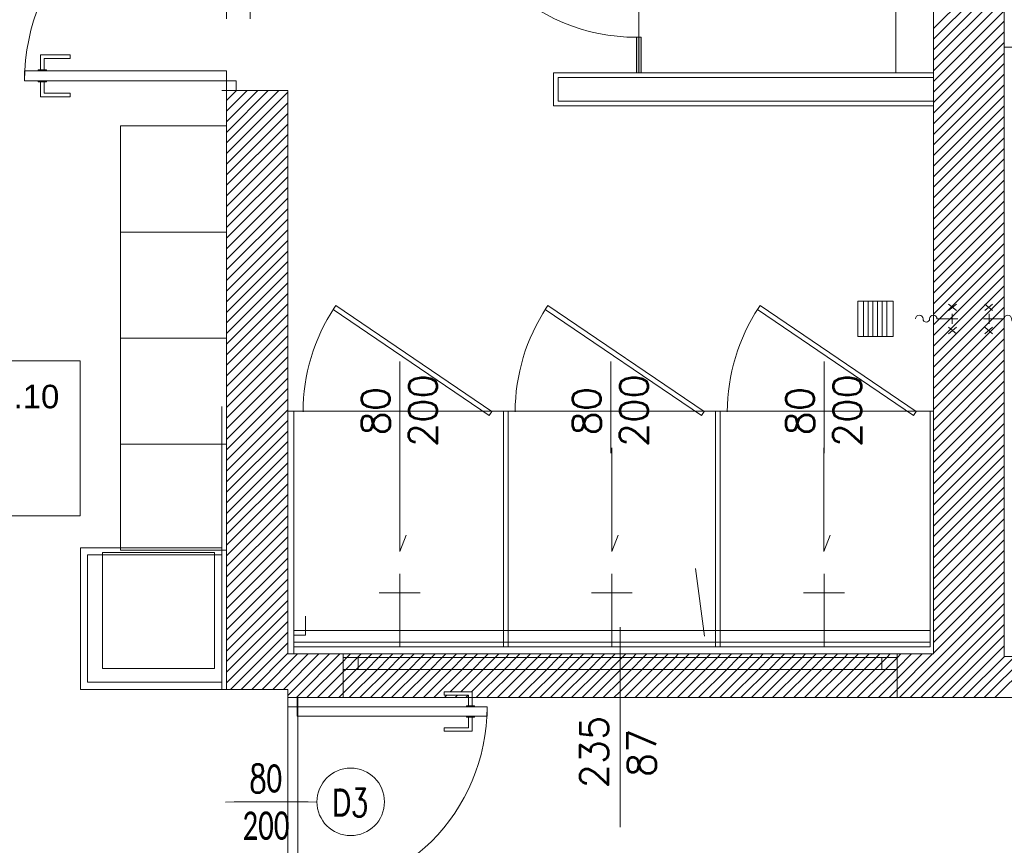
# Model space of a CAD drawing. Header units: millimetres. Extents: x -20020 to 55682, y 3351 to 17623.
# Tile 16 of 49: x -4335 to -3917, y 11471 to 11822. Entities that reach past the tile are written whole.
import ezdxf
from ezdxf.lldxf.tags import DXFTag

# ---------------------------------------------------------------- set-up
doc = ezdxf.new("R2010")
doc.units = ezdxf.units.MM
doc.linetypes.add('ACAD_ISO03W100', pattern=[30, 12, -18])
doc.linetypes.add('HIDDEN', pattern=[9.525, 6.35, -3.175])
doc.layers.get('0').update_dxf_attribs({"color": 252, "lineweight": 9})
for name, color, linetype, lineweight in [('ARANŻACJA', 252, 'Continuous', 9), ('ETYKIETY POMIESZCZEŃ', 252, 'Continuous', 9), ('IS_Grafika', 252, 'SOLID', 9), ('nowe', 252, 'Continuous', 9), ('OKNA', 252, 'Continuous', 9), ('OPISY', 252, 'Continuous', 9), ('PODCIĄG', 252, 'HIDDEN', 9), ('srednia', 252, 'Continuous', 9), ('ŚCIANY KONSTRUKCYJNE', 252, 'Continuous', 9), ('ŚCIANY WYPEŁNIENIE', 252, 'Continuous', 9)]:
    doc.layers.add(name, color=color, linetype=linetype, lineweight=lineweight)
doc.styles.add('MED_ARIAL_Tabela', font='arial.ttf')
doc.styles.get("Standard").update_dxf_attribs({"font": 'romans.shx', "width": 0.7})
tags = doc.linetypes.add('SOLID', pattern=[10, 10, 0]).pattern_tags.tags
tags[6:7] = [DXFTag(74, 4), DXFTag(75, 0), DXFTag(340, '0'), DXFTag(46, 0.0), DXFTag(50, 0.0), DXFTag(44, 0.0), DXFTag(45, 0.0)]
tags[4:5] = [DXFTag(74, 4), DXFTag(75, 0), DXFTag(340, '0'), DXFTag(46, 0.0), DXFTag(50, 0.0), DXFTag(44, 0.0), DXFTag(45, 0.0)]

# ---------------------------------------------------------------- blocks, each defined once
blk = doc.blocks.new('prysznic')
at = {"layer": 'ARANŻACJA'}
for points in [[(5750.89, -4086.83), (5750.89, -4069.51)], [(5727.96, -4078.17), (5758.93, -4078.17)]]:
    blk.add_lwpolyline(points, dxfattribs=at)
blk = doc.blocks.new('fsefsefes')
for points in [[(9985.45, -5716.55), (10000.45, -5716.55), (10000.45, -5701.55), (9985.45, -5701.55), (9985.45, -5716.55)], [(9985.45, -5703.92), (10000.45, -5703.92)], [(9985.45, -5705.92), (10000.45, -5705.92)], [(9985.45, -5707.92), (10000.45, -5707.92)], [(9985.45, -5709.92), (10000.45, -5709.92)], [(9985.45, -5711.92), (10000.45, -5711.92)], [(9985.45, -5711.92), (10000.45, -5711.92)], [(9985.45, -5713.92), (10000.45, -5713.92)], [(9985.45, -5716.55), (10000.45, -5716.55)], [(9992.95, -5743.93), (9992.95, -5735.14)], [(9986.65, -5740.09), (9989.42, -5743.38)], [(9986.65, -5743.38), (9989.42, -5740.09)], [(9990.8, -5741.54), (9995.1, -5741.54)], [(9999.24, -5740.09), (9996.48, -5743.38)], [(9999.24, -5743.38), (9996.48, -5740.09)]]:
    blk.add_lwpolyline(points)
blk.add_lwpolyline([(9992.95, -5735.14, 1), (9992.95, -5732.01, -1), (9992.95, -5729.22, 1), (9992.95, -5725.99, 0.933393)], format="xyb")

msp = doc.modelspace()

# ---------------------------------------------------------------- hatches: boundary and pattern name
at = {"layer": 'srednia'}
h = msp.add_hatch(color=256, dxfattribs=at)
h.dxf.hatch_style = 1
h.paths.add_polyline_path([(-4073.35, 11799.07), (-4071.34, 11799.07), (-4071.34, 11814.15), (-4073.35, 11814.15)])

# ---------------------------------------------------------------- linework, layer by layer
for p, q in [((-4326.2, 11800.42), (-4326.2, 11806.69)), ((-4326.2, 11806.69), (-4313.67, 11806.69)), ((-4324.64, 11800.42), (-4324.64, 11805.12)), ((-4324.64, 11805.12), (-4313.67, 11805.12)), ((-4313.67, 11805.12), (-4313.67, 11806.69)), ((-4327.25, 11799.9), (-4327.25, 11800.42)), ((-4327.25, 11800.42), (-4323.59, 11800.42)), ((-4323.59, 11799.9), (-4323.59, 11800.42)), ((-4327.25, 11795.72), (-4327.25, 11795.2)), ((-4327.25, 11795.2), (-4323.59, 11795.2)), ((-4326.2, 11795.2), (-4326.2, 11788.93)), ((-4324.64, 11795.2), (-4324.64, 11790.5)), ((-4323.59, 11795.72), (-4323.59, 11795.2)), ((-4326.2, 11788.93), (-4313.67, 11788.93)), ((-4324.64, 11790.5), (-4313.67, 11790.5)), ((-4313.67, 11790.5), (-4313.67, 11788.93)), ((-4154.87, 11535.03), (-4154.87, 11536.5)), ((-4143.07, 11536.5), (-4154.87, 11536.5)), ((-4144.55, 11535.03), (-4154.87, 11535.03)), ((-4144.55, 11530.6), (-4144.55, 11535.03)), ((-4143.07, 11530.6), (-4143.07, 11536.5)), ((-4145.53, 11530.11), (-4145.53, 11530.6)), ((-4142.09, 11530.6), (-4145.53, 11530.6)), ((-4142.09, 11530.11), (-4142.09, 11530.6)), ((-4145.53, 11526.18), (-4145.53, 11525.69)), ((-4142.09, 11525.69), (-4145.53, 11525.69)), ((-4144.55, 11525.69), (-4144.55, 11521.26)), ((-4143.07, 11525.69), (-4143.07, 11519.79)), ((-4142.09, 11526.18), (-4142.09, 11525.69)), ((-4154.87, 11521.26), (-4154.87, 11519.79)), ((-4144.55, 11521.26), (-4154.87, 11521.26)), ((-4143.07, 11519.79), (-4154.87, 11519.79)), ((-4244.09, 11489.8), (-4212.59, 11489.8))]:
    msp.add_line(p, q)
for points in [[(-4247.29, 11795.72), (-4247.29, 11799.9), (-4332.94, 11799.9), (-4332.94, 11795.72)], [(-4247.29, 11791.55), (-4243.12, 11791.55), (-4243.12, 11795.72), (-4247.29, 11795.72)], [(-4217.36, 11534.05), (-4221.29, 11534.05), (-4221.29, 11530.11), (-4217.36, 11530.11)], [(-4217.36, 11530.11), (-4217.36, 11526.18), (-4136.73, 11526.18), (-4136.73, 11530.11)]]:
    msp.add_lwpolyline(points, close=True)
at = {"linetype": 'Continuous', "ltscale": 50}
for centre, radius, start, end in [((-4247.29, 11795.72), 85.67, 90, 180), ((-4217.36, 11530.11), 80.66, 270, 0)]:
    msp.add_arc(centre, radius, start, end, dxfattribs=at)
at = {"layer": 'ARANŻACJA'}
for p, q in [((-3963.34, 12007.55), (-3963.34, 11799.07)), ((-4072.39, 12005.55), (-4072.39, 11799.07)), ((-3947.29, 11797.07), (-4106.61, 11797.07)), ((-4106.61, 11797.07), (-4106.61, 11787.07)), ((-4106.61, 11787.07), (-3947.29, 11787.07)), ((-4173.79, 11640.06), (-4173.79, 11595.97)), ((-4083.79, 11640.06), (-4083.79, 11595.97)), ((-3993.8, 11640.06), (-3993.8, 11595.97)), ((-4173.79, 11595.97), (-4171.11, 11603)), ((-4083.79, 11595.97), (-4081.11, 11603)), ((-3993.8, 11595.97), (-3991.11, 11603)), ((-4218.79, 11554.55), (-4218.79, 11562.55)), ((-4218.79, 11562.55), (-3948.79, 11562.55)), ((-4218.79, 11552.55), (-4218.79, 11557.55)), ((-4218.79, 11557.55), (-3948.79, 11557.55))]:
    msp.add_line(p, q, dxfattribs=at)
at = {"layer": 'ARANŻACJA', "ltscale": 10}
msp.add_lwpolyline([(-3917.29, 11849.91), (-3917.29, 11809.91), (-3890.29, 11809.91, 0.414214), (-3885.29, 11814.91), (-3885.29, 11844.91, 0.414214), (-3890.29, 11849.91)], format="xyb", close=True, dxfattribs=at)
at = {"layer": 'ARANŻACJA', "linetype": 'ACAD_ISO03W100', "ltscale": 10}
msp.add_lwpolyline([(-4247.29, 11537.55), (-4249.29, 11537.55), (-4249.29, 11791.55), (-4247.29, 11791.55)], dxfattribs=at)
at = {"layer": 'ARANŻACJA', "ltscale": 10}
for points in [[(-4247.29, 11731.55), (-4247.29, 11776.55), (-4292.29, 11776.55), (-4292.29, 11731.55)], [(-4247.29, 11686.55), (-4247.29, 11731.55), (-4292.29, 11731.55), (-4292.29, 11686.55)], [(-4134.68, 11655.4), (-4200.93, 11700.32), (-4202.06, 11698.64), (-4135.82, 11653.72)], [(-4044.68, 11655.4), (-4110.93, 11700.32), (-4112.06, 11698.64), (-4045.82, 11653.72)], [(-3954.67, 11655.4), (-4020.92, 11700.32), (-4022.06, 11698.64), (-3955.81, 11653.72)], [(-4247.29, 11641.55), (-4247.29, 11686.55), (-4292.29, 11686.55), (-4292.29, 11641.55)], [(-4247.29, 11596.55), (-4247.29, 11641.55), (-4292.29, 11641.55), (-4292.29, 11596.55)]]:
    msp.add_lwpolyline(points, close=True, dxfattribs=at)
for points in [[(-4173.79, 11555.55), (-4173.79, 11586.52)], [(-3993.79, 11555.55), (-3993.79, 11586.52)], [(-4182.45, 11578.47), (-4165.14, 11578.47)], [(-4002.45, 11578.47), (-3985.14, 11578.47)], [(-4218.79, 11560.55), (-4213.79, 11560.55), (-4213.79, 11568.55)]]:
    msp.add_lwpolyline(points, dxfattribs=at)
at = {"layer": 'ETYKIETY POMIESZCZEŃ'}
for p, q in [((-4309.31, 11676.97), (-4471.86, 11676.97)), ((-4309.31, 11611.2), (-4309.31, 11676.97)), ((-4471.86, 11611.2), (-4309.31, 11611.2))]:
    msp.add_line(p, q, dxfattribs=at)
at = {"layer": 'IS_Grafika'}
msp.add_lwpolyline([(-4299.91, 11595.56), (-4252.41, 11595.56), (-4252.41, 11546.36), (-4299.91, 11546.36)], close=True, dxfattribs=at)
at = {"layer": 'nowe'}
for points in [[(-4249.29, 11537.55), (-4309.29, 11537.55), (-4309.29, 11597.55), (-4249.29, 11597.55)], [(-4249.29, 11540.55), (-4306.29, 11540.55), (-4306.29, 11594.55), (-4249.29, 11594.55)]]:
    msp.add_lwpolyline(points, dxfattribs=at)
at = {"layer": 'OKNA'}
msp.add_line((-4080.29, 11479.08), (-4080.29, 11563.91), dxfattribs=at)
at = {"layer": 'OPISY'}
for p, q in [((-4173.79, 11637.73), (-4173.79, 11676.59)), ((-4084.29, 11637.73), (-4084.29, 11676.59)), ((-3993.79, 11637.73), (-3993.79, 11676.59)), ((-4044.46, 11560.12), (-4048.38, 11588.78)), ((-4208.91, 11489.89), (-4247.77, 11489.71))]:
    msp.add_line(p, q, dxfattribs=at)
msp.add_circle((-4194.6, 11489.82), 14.32, dxfattribs=at)
at = {"layer": 'PODCIĄG', "ltscale": 10}
for p, q in [((-4247.29, 11885.55), (-4247.29, 11791.55)), ((-4237.29, 11885.55), (-4237.29, 11791.55))]:
    msp.add_line(p, q, dxfattribs=at)
at = {"layer": 'srednia'}
for p, q in [((-4071.34, 11814.15), (-4073.35, 11814.15)), ((-4073.35, 11814.15), (-4073.35, 11799.07)), ((-4071.34, 11799.07), (-4071.34, 11814.15)), ((-3947.29, 11799.07), (-4108.61, 11799.07)), ((-4108.61, 11799.07), (-4108.61, 11785.07)), ((-4073.35, 11799.07), (-4071.34, 11799.07)), ((-4247.29, 11793.05), (-4247.29, 11791.55)), ((-4108.61, 11785.07), (-3947.29, 11785.07)), ((-4218.79, 11655.55), (-4221.29, 11655.55)), ((-4218.79, 11555.55), (-4218.79, 11655.55)), ((-4128.79, 11655.55), (-4218.79, 11655.55)), ((-4218.79, 11655.55), (-4218.79, 11555.55)), ((-4218.79, 11655.55), (-3949.79, 11655.55)), ((-3948.79, 11655.55), (-4038.79, 11655.55)), ((-3948.79, 11655.55), (-3948.79, 11555.55)), ((-3948.79, 11555.55), (-3948.79, 11655.55)), ((-3948.79, 11655.55), (-3947.29, 11655.55)), ((-3948.79, 11555.55), (-4218.79, 11555.55)), ((-4218.79, 11555.55), (-4128.79, 11555.55)), ((-4038.79, 11555.55), (-3948.79, 11555.55)), ((-4197.79, 11534.05), (-4197.79, 11552.55)), ((-4197.79, 11551.01), (-3962.79, 11551.01)), ((-4197.79, 11546), (-4197.79, 11551.01)), ((-4191.36, 11551.01), (-4197.79, 11551.01)), ((-4197.79, 11551.01), (-4197.79, 11546)), ((-4191.36, 11546), (-4191.36, 11551.01)), ((-3962.79, 11551.01), (-3969.23, 11551.01)), ((-3969.23, 11551.01), (-3969.23, 11546)), ((-3962.79, 11534.05), (-3962.79, 11552.55)), ((-3962.79, 11551.01), (-3962.79, 11546)), ((-3962.79, 11546), (-3962.79, 11551.01)), ((-3962.79, 11546), (-4197.79, 11546)), ((-4197.79, 11546), (-4191.36, 11546)), ((-3969.23, 11546), (-3962.79, 11546)), ((-4221.29, 11534.05), (-4217.04, 11534.05)), ((-4221.29, 11445.55), (-4221.29, 11534.05)), ((-4217.04, 11534.05), (-4217.04, 11445.55))]:
    msp.add_line(p, q, dxfattribs=at)
for points in [[(-4129.79, 11655.55), (-4127.78, 11655.55), (-4127.78, 11555.55), (-4129.79, 11555.55)], [(-4039.79, 11655.55), (-4037.78, 11655.55), (-4037.78, 11555.55), (-4039.79, 11555.55)]]:
    msp.add_lwpolyline(points, close=True, dxfattribs=at)
at = {"layer": 'srednia', "linetype": 'Continuous'}
msp.add_arc((-4073.39, 11894.15), 80, 180, 270, dxfattribs=at)
at = {"layer": 'srednia'}
for centre in [(-4134.81, 11655.28), (-4044.81, 11655.28), (-3954.81, 11655.28)]:
    msp.add_arc(centre, 80, 146.4623, 180, dxfattribs=at)
at = {"layer": 'ŚCIANY KONSTRUKCYJNE'}
for p, q in [((-3947.29, 12007.55), (-3947.29, 11552.55)), ((-3917.29, 12007.55), (-3917.29, 11551.55)), ((-4247.29, 11537.55), (-4247.29, 11791.55)), ((-4247.29, 11791.55), (-4221.29, 11791.55)), ((-4221.29, 11552.55), (-4221.29, 11791.55)), ((-4197.79, 11552.55), (-4221.29, 11552.55)), ((-3962.79, 11552.55), (-4197.79, 11552.55)), ((-3947.29, 11552.55), (-3962.79, 11552.55)), ((-3917.29, 11551.55), (-3903.79, 11551.55)), ((-4221.29, 11537.55), (-4247.29, 11537.55)), ((-4221.29, 11534.05), (-4221.29, 11537.55)), ((-4212.79, 11534.05), (-4221.29, 11534.05)), ((-4212.79, 11534.05), (-4221.29, 11534.05)), ((-4197.79, 11534.05), (-4212.79, 11534.05)), ((-4197.79, 11534.05), (-3962.79, 11534.05)), ((-3903.79, 11534.05), (-3962.79, 11534.05))]:
    msp.add_line(p, q, dxfattribs=at)
at = {"layer": 'ŚCIANY WYPEŁNIENIE', "linetype": 'Continuous'}
for p, q in [((-3947.29, 11817.87), (-3917.29, 11847.87)), ((-3947.29, 11813.38), (-3917.29, 11843.38)), ((-3947.29, 11808.89), (-3917.29, 11838.89)), ((-3947.29, 11804.4), (-3917.29, 11834.4)), ((-3947.29, 11799.91), (-3917.29, 11829.91)), ((-3947.29, 11795.42), (-3917.29, 11825.42)), ((-3947.29, 11790.93), (-3917.29, 11820.93)), ((-3947.29, 11786.44), (-3917.29, 11816.44)), ((-3947.29, 11781.95), (-3917.29, 11811.95)), ((-3947.29, 11777.46), (-3917.29, 11807.46)), ((-3947.29, 11772.97), (-3917.29, 11802.97)), ((-3947.29, 11768.48), (-3917.29, 11798.48)), ((-3947.29, 11763.99), (-3917.29, 11793.99)), ((-4247.29, 11787.28), (-4243.03, 11791.55)), ((-4247.29, 11782.79), (-4238.54, 11791.55)), ((-4247.29, 11778.3), (-4234.05, 11791.55)), ((-4247.29, 11773.81), (-4229.56, 11791.55)), ((-4247.29, 11769.32), (-4225.07, 11791.55)), ((-4247.29, 11764.83), (-4221.29, 11790.83)), ((-3947.29, 11759.5), (-3917.29, 11789.5)), ((-4247.29, 11760.34), (-4221.29, 11786.34)), ((-3947.29, 11755.01), (-3917.29, 11785.01)), ((-4247.29, 11755.85), (-4221.29, 11781.85)), ((-3947.29, 11750.52), (-3917.29, 11780.52)), ((-4247.29, 11751.36), (-4221.29, 11777.36)), ((-3947.29, 11746.03), (-3917.29, 11776.03)), ((-4247.29, 11746.87), (-4221.29, 11772.87)), ((-4247.29, 11742.38), (-4221.29, 11768.38)), ((-3947.29, 11741.54), (-3917.29, 11771.54)), ((-4247.29, 11737.89), (-4221.29, 11763.89)), ((-3947.29, 11737.05), (-3917.29, 11767.05)), ((-4247.29, 11733.4), (-4221.29, 11759.4)), ((-3947.29, 11732.56), (-3917.29, 11762.56)), ((-3947.29, 11728.07), (-3917.29, 11758.07)), ((-4247.29, 11728.91), (-4221.29, 11754.91)), ((-3947.29, 11723.58), (-3917.29, 11753.58)), ((-4247.29, 11724.42), (-4221.29, 11750.42)), ((-3947.29, 11719.09), (-3917.29, 11749.09)), ((-4247.29, 11719.93), (-4221.29, 11745.93)), ((-3947.29, 11714.6), (-3917.29, 11744.6)), ((-4247.29, 11715.44), (-4221.29, 11741.44)), ((-3947.29, 11710.11), (-3917.29, 11740.11)), ((-4247.29, 11710.95), (-4221.29, 11736.95)), ((-3947.29, 11705.62), (-3917.29, 11735.62)), ((-4247.29, 11706.46), (-4221.29, 11732.46)), ((-3947.29, 11701.13), (-3917.29, 11731.13)), ((-4247.29, 11701.97), (-4221.29, 11727.97)), ((-3947.29, 11696.64), (-3917.29, 11726.64)), ((-4247.29, 11697.48), (-4221.29, 11723.48)), ((-3947.29, 11692.15), (-3917.29, 11722.15)), ((-4247.29, 11692.98), (-4221.29, 11718.98)), ((-3947.29, 11687.66), (-3917.29, 11717.66)), ((-4247.29, 11688.49), (-4221.29, 11714.49)), ((-4247.29, 11684), (-4221.29, 11710)), ((-3947.29, 11683.17), (-3917.29, 11713.17)), ((-4247.29, 11679.51), (-4221.29, 11705.51)), ((-3947.29, 11678.68), (-3917.29, 11708.68)), ((-4247.29, 11675.02), (-4221.29, 11701.02)), ((-3947.29, 11674.19), (-3917.29, 11704.19)), ((-4247.29, 11670.53), (-4221.29, 11696.53)), ((-3947.29, 11669.7), (-3917.29, 11699.7)), ((-3947.29, 11665.21), (-3917.29, 11695.21)), ((-4247.29, 11666.04), (-4221.29, 11692.04)), ((-3947.29, 11660.72), (-3917.29, 11690.72)), ((-4247.29, 11661.55), (-4221.29, 11687.55)), ((-3947.29, 11656.23), (-3917.29, 11686.23)), ((-4247.29, 11657.06), (-4221.29, 11683.06)), ((-3947.29, 11651.74), (-3917.29, 11681.74)), ((-4247.29, 11652.57), (-4221.29, 11678.57)), ((-3947.29, 11647.25), (-3917.29, 11677.25)), ((-4247.29, 11648.08), (-4221.29, 11674.08)), ((-3947.29, 11642.75), (-3917.29, 11672.75)), ((-4247.29, 11643.59), (-4221.29, 11669.59)), ((-3947.29, 11638.26), (-3917.29, 11668.26)), ((-4247.29, 11639.1), (-4221.29, 11665.1)), ((-3947.29, 11633.77), (-3917.29, 11663.77)), ((-4247.29, 11634.61), (-4221.29, 11660.61)), ((-3947.29, 11629.28), (-3917.29, 11659.28)), ((-4247.29, 11630.12), (-4221.29, 11656.12)), ((-3947.29, 11624.79), (-3917.29, 11654.79)), ((-4247.29, 11625.63), (-4221.29, 11651.63)), ((-4247.29, 11621.14), (-4221.29, 11647.14)), ((-3947.29, 11620.3), (-3917.29, 11650.3)), ((-4247.29, 11616.65), (-4221.29, 11642.65)), ((-3947.29, 11615.81), (-3917.29, 11645.81)), ((-4247.29, 11612.16), (-4221.29, 11638.16)), ((-3947.29, 11611.32), (-3917.29, 11641.32)), ((-3947.29, 11606.83), (-3917.29, 11636.83)), ((-4247.29, 11607.67), (-4221.29, 11633.67)), ((-3947.29, 11602.34), (-3917.29, 11632.34)), ((-4247.29, 11603.18), (-4221.29, 11629.18)), ((-3947.29, 11597.85), (-3917.29, 11627.85)), ((-4247.29, 11598.69), (-4221.29, 11624.69)), ((-3947.29, 11593.36), (-3917.29, 11623.36)), ((-4247.29, 11594.2), (-4221.29, 11620.2)), ((-3947.29, 11588.87), (-3917.29, 11618.87)), ((-4247.29, 11589.71), (-4221.29, 11615.71)), ((-3947.29, 11584.38), (-3917.29, 11614.38)), ((-4247.29, 11585.22), (-4221.29, 11611.22)), ((-3947.29, 11579.89), (-3917.29, 11609.89)), ((-4247.29, 11580.73), (-4221.29, 11606.73)), ((-3947.29, 11575.4), (-3917.29, 11605.4)), ((-4247.29, 11576.24), (-4221.29, 11602.24)), ((-3947.29, 11570.91), (-3917.29, 11600.91)), ((-4247.29, 11571.75), (-4221.29, 11597.75)), ((-3947.29, 11566.42), (-3917.29, 11596.42)), ((-4247.29, 11567.26), (-4221.29, 11593.26)), ((-4247.29, 11562.77), (-4221.29, 11588.77)), ((-3947.29, 11561.93), (-3917.29, 11591.93)), ((-4247.29, 11558.28), (-4221.29, 11584.28)), ((-3947.29, 11557.44), (-3917.29, 11587.44)), ((-4247.29, 11553.79), (-4221.29, 11579.79)), ((-3947.29, 11552.95), (-3917.29, 11582.95)), ((-3961.71, 11534.05), (-3917.29, 11578.46)), ((-4247.29, 11549.3), (-4221.29, 11575.3)), ((-3957.22, 11534.05), (-3917.29, 11573.97)), ((-4247.29, 11544.81), (-4221.29, 11570.81)), ((-3952.73, 11534.05), (-3917.29, 11569.48)), ((-4247.29, 11540.32), (-4221.29, 11566.32)), ((-3948.24, 11534.05), (-3917.29, 11564.99)), ((-4245.58, 11537.55), (-4221.29, 11561.83)), ((-3943.75, 11534.05), (-3917.29, 11560.5)), ((-4241.09, 11537.55), (-4221.29, 11557.34)), ((-3939.26, 11534.05), (-3917.29, 11556.01)), ((-4236.6, 11537.55), (-4221.29, 11552.85)), ((-4232.11, 11537.55), (-4217.11, 11552.55)), ((-4227.62, 11537.55), (-4212.62, 11552.55)), ((-4223.13, 11537.55), (-4208.13, 11552.55)), ((-4221.29, 11534.89), (-4203.64, 11552.55)), ((-4217.65, 11534.05), (-4199.15, 11552.55)), ((-4197.79, 11549.41), (-4196.2, 11551.01)), ((-4196.71, 11546), (-4191.71, 11551.01)), ((-4196.2, 11551.01), (-4194.66, 11552.55)), ((-4191.71, 11551.01), (-4190.17, 11552.55)), ((-4191.36, 11546.86), (-4187.22, 11551.01)), ((-4187.73, 11546), (-4182.73, 11551.01)), ((-4187.22, 11551.01), (-4185.68, 11552.55)), ((-4183.24, 11546), (-4178.24, 11551.01)), ((-4182.73, 11551.01), (-4181.19, 11552.55)), ((-4178.75, 11546), (-4173.75, 11551.01)), ((-4178.24, 11551.01), (-4176.7, 11552.55)), ((-4174.26, 11546), (-4169.26, 11551.01)), ((-4173.75, 11551.01), (-4172.21, 11552.55)), ((-4169.77, 11546), (-4164.77, 11551.01)), ((-4169.26, 11551.01), (-4167.72, 11552.55)), ((-4165.28, 11546), (-4160.28, 11551.01)), ((-4164.77, 11551.01), (-4163.23, 11552.55)), ((-4160.79, 11546), (-4155.79, 11551.01)), ((-4160.28, 11551.01), (-4158.74, 11552.55)), ((-4156.3, 11546), (-4151.3, 11551.01)), ((-4155.79, 11551.01), (-4154.25, 11552.55)), ((-4151.81, 11546), (-4146.81, 11551.01)), ((-4151.3, 11551.01), (-4149.76, 11552.55)), ((-4147.32, 11546), (-4142.32, 11551.01)), ((-4146.81, 11551.01), (-4145.27, 11552.55)), ((-4142.83, 11546), (-4137.82, 11551.01)), ((-4142.32, 11551.01), (-4140.78, 11552.55)), ((-4138.34, 11546), (-4133.33, 11551.01)), ((-4137.82, 11551.01), (-4136.29, 11552.55)), ((-4133.85, 11546), (-4128.84, 11551.01)), ((-4133.33, 11551.01), (-4131.8, 11552.55)), ((-4129.36, 11546), (-4124.35, 11551.01)), ((-4128.84, 11551.01), (-4127.31, 11552.55)), ((-4124.87, 11546), (-4119.86, 11551.01)), ((-4124.35, 11551.01), (-4122.82, 11552.55)), ((-4120.38, 11546), (-4115.37, 11551.01)), ((-4119.86, 11551.01), (-4118.33, 11552.55)), ((-4115.89, 11546), (-4110.88, 11551.01)), ((-4115.37, 11551.01), (-4113.84, 11552.55)), ((-4111.4, 11546), (-4106.39, 11551.01)), ((-4110.88, 11551.01), (-4109.35, 11552.55)), ((-4106.91, 11546), (-4101.9, 11551.01)), ((-4106.39, 11551.01), (-4104.86, 11552.55)), ((-4102.42, 11546), (-4097.41, 11551.01)), ((-4101.9, 11551.01), (-4100.37, 11552.55)), ((-4097.93, 11546), (-4092.92, 11551.01)), ((-4097.41, 11551.01), (-4095.88, 11552.55)), ((-4093.44, 11546), (-4088.43, 11551.01)), ((-4092.92, 11551.01), (-4091.39, 11552.55)), ((-4088.95, 11546), (-4083.94, 11551.01)), ((-4088.43, 11551.01), (-4086.9, 11552.55)), ((-4083.94, 11551.01), (-4082.41, 11552.55)), ((-4080.29, 11550.17), (-4079.45, 11551.01)), ((-4079.97, 11546), (-4074.96, 11551.01)), ((-4079.45, 11551.01), (-4077.92, 11552.55)), ((-4075.48, 11546), (-4070.47, 11551.01)), ((-4074.96, 11551.01), (-4073.43, 11552.55)), ((-4070.99, 11546), (-4065.98, 11551.01)), ((-4070.47, 11551.01), (-4068.94, 11552.55)), ((-4066.5, 11546), (-4061.49, 11551.01)), ((-4065.98, 11551.01), (-4064.45, 11552.55)), ((-4062.01, 11546), (-4057, 11551.01)), ((-4061.49, 11551.01), (-4059.95, 11552.55)), ((-4057.52, 11546), (-4052.51, 11551.01)), ((-4057, 11551.01), (-4055.46, 11552.55)), ((-4053.03, 11546), (-4048.02, 11551.01)), ((-4052.51, 11551.01), (-4050.97, 11552.55)), ((-4048.54, 11546), (-4043.53, 11551.01)), ((-4048.02, 11551.01), (-4046.48, 11552.55)), ((-4044.05, 11546), (-4039.04, 11551.01)), ((-4043.53, 11551.01), (-4041.99, 11552.55)), ((-4039.56, 11546), (-4034.55, 11551.01)), ((-4039.04, 11551.01), (-4037.5, 11552.55)), ((-4035.07, 11546), (-4030.06, 11551.01)), ((-4034.55, 11551.01), (-4033.01, 11552.55)), ((-4030.58, 11546), (-4025.57, 11551.01)), ((-4030.06, 11551.01), (-4028.52, 11552.55)), ((-4026.09, 11546), (-4021.08, 11551.01)), ((-4025.57, 11551.01), (-4024.03, 11552.55)), ((-4021.6, 11546), (-4016.59, 11551.01)), ((-4021.08, 11551.01), (-4019.54, 11552.55)), ((-4017.11, 11546), (-4012.1, 11551.01)), ((-4016.59, 11551.01), (-4015.05, 11552.55)), ((-4012.62, 11546), (-4007.61, 11551.01)), ((-4012.1, 11551.01), (-4010.56, 11552.55)), ((-4008.13, 11546), (-4003.12, 11551.01)), ((-4007.61, 11551.01), (-4006.07, 11552.55)), ((-4003.64, 11546), (-3998.63, 11551.01)), ((-4003.12, 11551.01), (-4001.58, 11552.55)), ((-3999.15, 11546), (-3994.14, 11551.01)), ((-3998.63, 11551.01), (-3997.09, 11552.55)), ((-3994.66, 11546), (-3989.65, 11551.01)), ((-3994.14, 11551.01), (-3992.6, 11552.55)), ((-3990.17, 11546), (-3985.16, 11551.01)), ((-3989.65, 11551.01), (-3988.11, 11552.55)), ((-3985.68, 11546), (-3980.67, 11551.01)), ((-3985.16, 11551.01), (-3983.62, 11552.55)), ((-3981.19, 11546), (-3976.18, 11551.01)), ((-3980.67, 11551.01), (-3979.13, 11552.55)), ((-3976.7, 11546), (-3971.69, 11551.01)), ((-3976.18, 11551.01), (-3974.64, 11552.55)), ((-3971.69, 11551.01), (-3970.15, 11552.55)), ((-3969.23, 11548.98), (-3967.2, 11551.01)), ((-3967.72, 11546), (-3962.79, 11550.92)), ((-3967.2, 11551.01), (-3965.66, 11552.55)), ((-3962.79, 11550.92), (-3961.17, 11552.55)), ((-3962.79, 11546.43), (-3956.68, 11552.55)), ((-3962.79, 11541.94), (-3952.19, 11552.55)), ((-3962.79, 11537.45), (-3947.7, 11552.55)), ((-3934.77, 11534.05), (-3917.27, 11551.55)), ((-3930.28, 11534.05), (-3912.78, 11551.55)), ((-3925.79, 11534.05), (-3908.29, 11551.55)), ((-3921.3, 11534.05), (-3903.8, 11551.55)), ((-4213.16, 11534.05), (-4197.79, 11549.41)), ((-4192.22, 11546), (-4191.36, 11546.86)), ((-4084.46, 11546), (-4080.29, 11550.17)), ((-3972.21, 11546), (-3969.23, 11548.98)), ((-3963.23, 11546), (-3962.79, 11546.43)), ((-4208.67, 11534.05), (-4197.79, 11544.92)), ((-4197.79, 11544.92), (-4196.71, 11546)), ((-4197.79, 11540.43), (-4192.22, 11546)), ((-4197.79, 11535.94), (-4187.73, 11546)), ((-4195.2, 11534.05), (-4183.24, 11546)), ((-4190.71, 11534.05), (-4178.75, 11546)), ((-4186.22, 11534.05), (-4174.26, 11546)), ((-4181.73, 11534.05), (-4169.77, 11546)), ((-4177.24, 11534.05), (-4165.28, 11546)), ((-4172.75, 11534.05), (-4160.79, 11546)), ((-4168.26, 11534.05), (-4156.3, 11546)), ((-4163.77, 11534.05), (-4151.81, 11546)), ((-4159.28, 11534.05), (-4147.32, 11546)), ((-4152.33, 11536.5), (-4142.83, 11546)), ((-4147.84, 11536.5), (-4138.34, 11546)), ((-4143.35, 11536.5), (-4133.85, 11546)), ((-4141.32, 11534.05), (-4129.36, 11546)), ((-4136.83, 11534.05), (-4124.87, 11546)), ((-4132.34, 11534.05), (-4120.38, 11546)), ((-4127.85, 11534.05), (-4115.89, 11546)), ((-4123.36, 11534.05), (-4111.4, 11546)), ((-4118.87, 11534.05), (-4106.91, 11546)), ((-4114.38, 11534.05), (-4102.42, 11546)), ((-4109.89, 11534.05), (-4097.93, 11546)), ((-4105.4, 11534.05), (-4093.44, 11546)), ((-4100.91, 11534.05), (-4088.95, 11546)), ((-4096.42, 11534.05), (-4084.46, 11546)), ((-4091.93, 11534.05), (-4080.29, 11545.68)), ((-4080.29, 11545.68), (-4079.97, 11546)), ((-4080.29, 11541.19), (-4075.48, 11546)), ((-4080.29, 11536.7), (-4070.99, 11546)), ((-4078.45, 11534.05), (-4066.5, 11546)), ((-4073.96, 11534.05), (-4062.01, 11546)), ((-4069.47, 11534.05), (-4057.52, 11546)), ((-4064.98, 11534.05), (-4053.03, 11546)), ((-4060.49, 11534.05), (-4048.54, 11546)), ((-4056, 11534.05), (-4044.05, 11546)), ((-4051.51, 11534.05), (-4039.56, 11546)), ((-4047.02, 11534.05), (-4035.07, 11546)), ((-4042.53, 11534.05), (-4030.58, 11546)), ((-4038.04, 11534.05), (-4026.09, 11546)), ((-4033.55, 11534.05), (-4021.6, 11546)), ((-4029.06, 11534.05), (-4017.11, 11546)), ((-4024.57, 11534.05), (-4012.62, 11546)), ((-4020.08, 11534.05), (-4008.13, 11546)), ((-4015.59, 11534.05), (-4003.64, 11546)), ((-4011.1, 11534.05), (-3999.15, 11546)), ((-4006.61, 11534.05), (-3994.66, 11546)), ((-4002.12, 11534.05), (-3990.17, 11546)), ((-3997.63, 11534.05), (-3985.68, 11546)), ((-3993.14, 11534.05), (-3981.19, 11546)), ((-3988.65, 11534.05), (-3976.7, 11546)), ((-3984.16, 11534.05), (-3972.21, 11546)), ((-3979.67, 11534.05), (-3967.72, 11546)), ((-3975.18, 11534.05), (-3963.23, 11546)), ((-4204.18, 11534.05), (-4197.79, 11540.43)), ((-4087.44, 11534.05), (-4080.29, 11541.19)), ((-3970.69, 11534.05), (-3962.79, 11541.94)), ((-4199.69, 11534.05), (-4197.79, 11535.94)), ((-4154.79, 11534.05), (-4153.8, 11535.03)), ((-4150.3, 11534.05), (-4149.31, 11535.03)), ((-4145.81, 11534.05), (-4144.82, 11535.03)), ((-4082.95, 11534.05), (-4080.29, 11536.7)), ((-3966.2, 11534.05), (-3962.79, 11537.45))]:
    msp.add_line(p, q, dxfattribs=at)

# ---------------------------------------------------------------- block references
at = {"layer": 'ARANŻACJA', "xscale": -1, "rotation": 270}
msp.add_blockref('prysznic', (-5.63, 5827.59), dxfattribs=at)
at = {"layer": 'IS_Grafika', "rotation": 90}
msp.add_blockref('fsefsefes', (-9681, 1701.74), dxfattribs=at)
at = {"layer": 'IS_Grafika', "xscale": -1, "rotation": 270}
msp.add_blockref('fsefsefes', (1817.8, 1701.74), dxfattribs=at)

# ---------------------------------------------------------------- texts
at = {"layer": 'ETYKIETY POMIESZCZEŃ', "style": 'MED_ARIAL_Tabela'}
msp.add_text('POMIESZCZENIE 1.10', height=10, dxfattribs=at).set_placement((-4463.38, 11656.76))
at = {"layer": 'OPISY'}
for s, p in [('200', (-4157.9, 11640.32)), ('200', (-4068.4, 11640.32)), ('200', (-3977.9, 11640.32)), ('80', (-4178, 11645.27)), ('80', (-4088.5, 11645.27)), ('80', (-3998, 11645.27)), ('235', (-4085.3, 11495.55)), ('87', (-4065.2, 11500.35))]:
    msp.add_text(s, height=12, rotation=90, dxfattribs=at).set_placement(p)
at = {"layer": 'OPISY', "char_height": 12, "width": 48.1576, "attachment_point": 5, "rotation": 0.2665}
for s, insert in [('8{\\fCalibri Light|b0|i0|c238|p34;0\\P200}', (-4230.58, 11489.66)), ('{\\fCalibri Light|b0|i0|c238|p34;D}3', (-4194.82, 11489.51))]:
    msp.add_mtext(s, dxfattribs=dict(at, insert=insert))

doc.saveas('drawing.dxf')
